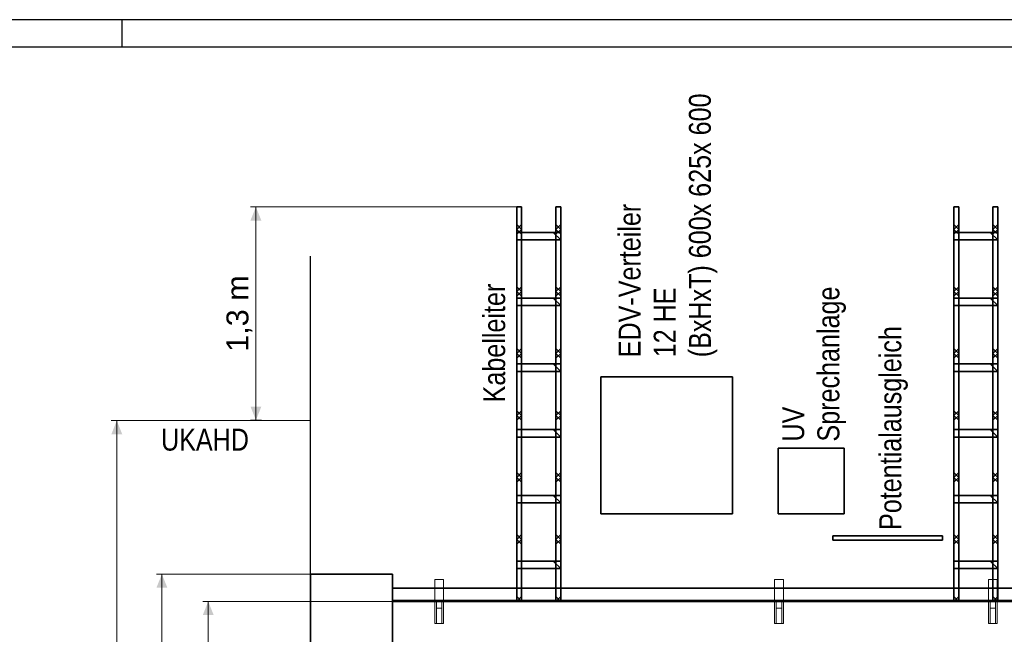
# Model space of a CAD drawing. Header units: millimetres. Extents: x -2000 to 82100, y -500 to 58900.
# Tile 13 of 21: x 17131 to 35091, y 47682 to 58900. Entities that reach past the tile are written whole.
import ezdxf
from ezdxf.enums import TextEntityAlignment as Align

# ---------------------------------------------------------------- set-up
doc = ezdxf.new("R2010")
doc.units = ezdxf.units.MM
for name, color, linetype in [('Bemaßung', 7, 'Continuous'), ('ITB_ELT_EDV Anlagen', 96, 'Continuous'), ('ITB_ELT_Fundamenterder Bauteile', 94, 'Continuous'), ('ITB_ELT_HV-UV Anlagen', 1, 'Continuous'), ('ITB_ELT_Kabelbahn NN_NE', 194, 'Continuous'), ('ITB_XXX_Details', 7, 'Continuous'), ('ITB_XXX_Layout Rahmen', 18, 'Continuous'), ('ITB_XXX_TXT_Details', 7, 'Continuous')]:
    doc.layers.add(name, color=color, linetype=linetype)
doc.styles.add('ARIAL', font='txt', dxfattribs={"height": 0.2})
doc.styles.add('Arial Narrow', font='txt', dxfattribs={"height": 0.2})

# ---------------------------------------------------------------- blocks, each defined once
blk = doc.blocks.new('Text-Text- UV--Sprechanlage-ID-30-103-132-417')
at = {"layer": 'ITB_XXX_TXT_Details', "color": 7, "lineweight": 5, "style": 'Arial Narrow'}
for s, width, p, p2 in [('Sprechanlage', 0.999364, (641, 0), (641, 2828)), ('UV', 1.000083, (0, 0), (0, 636))]:
    blk.add_text(s, height=400, rotation=90, dxfattribs=dict(at, width=width)).set_placement(p, p2, align=Align.FIT)
blk = doc.blocks.new('Text-Text- EDV-Verteiler--12 HE---BxHxT- 600x 625x 600-ID-30-103-132-536')
at = {"layer": 'ITB_XXX_TXT_Details', "color": 7, "lineweight": 5, "style": 'Arial Narrow'}
for s, width, p, p2 in [('(BxHxT) 600x 625x 600', 0.999481, (1282, 0), (1282, 4814)), ('EDV-Verteiler', 0.999909, (0, 0), (0, 2801)), ('12 HE', 0.999783, (641, 0), (641, 1273))]:
    blk.add_text(s, height=400, rotation=90, dxfattribs=dict(at, width=width)).set_placement(p, p2, align=Align.FIT)
blk = doc.blocks.new('Text-Text- Kabelleiter-ID-30-103-132-566')
at = {"layer": 'ITB_XXX_TXT_Details', "color": 7, "lineweight": 5, "style": 'Arial Narrow', "width": 0.999681}
blk.add_text('Kabelleiter', height=400, rotation=90, dxfattribs=at).set_placement((0, 0), (0, 2165), align=Align.FIT)
blk = doc.blocks.new('Text-Text- UKAHD-ID-30-103-132-515')
at = {"layer": 'ITB_XXX_TXT_Details', "color": 7, "lineweight": 5, "style": 'Arial Narrow', "width": 1.000044}
blk.add_text('UKAHD', height=400, dxfattribs=at).set_placement((0, 0), (1603, 0), align=Align.FIT)
blk = doc.blocks.new('Text-Text- Potentialausgleich-ID-30-103-132-1112')
at = {"layer": 'ITB_XXX_TXT_Details', "color": 7, "lineweight": 5, "style": 'Arial Narrow', "width": 0.999513}
blk.add_text('Potentialausgleich', height=400, rotation=90, dxfattribs=at).set_placement((0, 0), (0, 3720), align=Align.FIT)
blk = doc.blocks.new('Bemaßung-ID-30-103-132-451')
at = {"layer": 'Bemaßung', "lineweight": 5}
for points in [[(-2332, 9050), (-2432, 9300), (-2532, 9050)], [(-2532, 250), (-2432, 0), (-2332, 250)]]:
    blk.add_hatch(color=7, dxfattribs=at).paths.add_polyline_path(points)
at = {"layer": 'Bemaßung', "color": 7, "lineweight": 5}
for p, q in [((-2432, 9300), (-2532, 9300)), ((-2432, 0), (-2432, 9300)), ((-2432, 9300), (282, 9300)), ((-2432, 0), (-2532, 0)), ((-2432, 0), (0, 0))]:
    blk.add_line(p, q, dxfattribs=at)
at = {"layer": 'Bemaßung', "color": 7, "lineweight": 5, "style": 'ARIAL', "width": 1.000942}
blk.add_text('2,325 m', height=400, rotation=90, dxfattribs=at).set_placement((-2569, 3640), (-2569, 5660), align=Align.FIT)
blk = doc.blocks.new('Bemaßung-ID-30-103-132-479')
at = {"layer": 'Bemaßung', "lineweight": 5}
for points in [[(-3155, 11850), (-3255, 12100), (-3355, 11850)], [(-3355, 250), (-3255, 0), (-3155, 250)]]:
    blk.add_hatch(color=7, dxfattribs=at).paths.add_polyline_path(points)
at = {"layer": 'Bemaßung', "color": 7, "lineweight": 5}
for p, q in [((-3255, 12100), (-3355, 12100)), ((-3255, 0), (-3255, 12100)), ((-3255, 12100), (282, 12100)), ((-3255, 0), (-3355, 0)), ((-3255, 0), (0, 0))]:
    blk.add_line(p, q, dxfattribs=at)
at = {"layer": 'Bemaßung', "color": 7, "lineweight": 5, "style": 'ARIAL', "width": 1.000819}
blk.add_text('3,0 m', height=400, rotation=90, dxfattribs=at).set_placement((-3392, 5351), (-3392, 6749), align=Align.FIT)
blk = doc.blocks.new('Bemaßung-ID-30-103-132-496')
at = {"layer": 'Bemaßung', "lineweight": 5}
for points in [[(199, 3643), (99, 3893), (-1, 3643)], [(-1, 250), (99, 0), (199, 250)]]:
    blk.add_hatch(color=7, dxfattribs=at).paths.add_polyline_path(points)
at = {"layer": 'Bemaßung', "color": 7, "lineweight": 5}
for p, q in [((99, 3893), (-1, 3893)), ((99, 0), (99, 3893)), ((99, 3893), (4859, 3893)), ((99, 0), (0, 0)), ((99, 0), (199, 0))]:
    blk.add_line(p, q, dxfattribs=at)
at = {"layer": 'Bemaßung', "color": 7, "lineweight": 5, "style": 'ARIAL', "width": 1.000819}
blk.add_text('1,3 m', height=400, rotation=90, dxfattribs=at).set_placement((-38, 1248), (-38, 2645), align=Align.FIT)
blk = doc.blocks.new('Bemaßung-ID-30-103-132-518')
at = {"layer": 'Bemaßung', "lineweight": 5}
for points in [[(-1485, 8550), (-1585, 8800), (-1685, 8550)], [(-1685, 250), (-1585, 0), (-1485, 250)]]:
    blk.add_hatch(color=7, dxfattribs=at).paths.add_polyline_path(points)
at = {"layer": 'Bemaßung', "color": 7, "lineweight": 5}
for p, q in [((-1585, 8800), (-1685, 8800)), ((-1585, 0), (-1585, 8800)), ((-1585, 8800), (7153, 8800)), ((-1585, 0), (-1685, 0)), ((-1585, 0), (0, 0))]:
    blk.add_line(p, q, dxfattribs=at)
at = {"layer": 'Bemaßung', "color": 7, "lineweight": 5, "style": 'ARIAL', "width": 1.000819}
blk.add_text('2,2 m', height=400, rotation=90, dxfattribs=at).set_placement((-1721, 3701), (-1721, 5099), align=Align.FIT)
blk = doc.blocks.new('Blätter-ID-30-103-132-141')
at = {"layer": 'ITB_XXX_Layout Rahmen', "color": 7, "lineweight": 30}
blk.add_line((19000, 58400), (19000, 58900), dxfattribs=at)
for points in [[(-2000, 58900), (-2000, -500), (82100, -500), (82100, 58900), (-2000, 58900)], [(0, 58400), (0, 0), (81600, 0), (81600, 58400), (0, 58400)]]:
    blk.add_lwpolyline(points, dxfattribs=at)

msp = doc.modelspace()

# ---------------------------------------------------------------- linework, layer by layer
at = {"layer": 'ITB_ELT_EDV Anlagen', "color": 94, "lineweight": 30}
for p, q in [((27731, 49882), (30131, 49882)), ((30969, 49882), (32169, 49882))]:
    msp.add_line(p, q, dxfattribs=at)
for points in [[(27731, 52382), (30131, 52382), (27731, 52382)], [(27731, 52382), (27731, 49882), (30131, 49882), (30131, 52382), (27731, 52382)], [(30131, 52382), (30131, 49882), (27731, 49882), (27731, 52382), (30131, 52382)], [(27731, 52382), (27731, 49882), (27731, 52382)], [(30131, 52382), (30131, 49882), (30131, 52382)], [(30969, 51082), (32169, 51082), (30969, 51082)], [(30969, 51082), (30969, 49882), (32169, 49882), (32169, 51082), (30969, 51082)], [(32169, 51082), (32169, 49882), (30969, 49882), (30969, 51082), (32169, 51082)], [(30969, 51082), (30969, 49882), (30969, 51082)], [(32169, 51082), (32169, 49882), (32169, 51082)], [(30131, 49882), (27731, 49882), (30131, 49882)], [(32169, 49882), (30969, 49882), (32169, 49882)]]:
    msp.add_lwpolyline(points, dxfattribs=at)
at = {"layer": 'ITB_ELT_Fundamenterder Bauteile', "color": 92, "lineweight": 30}
for points in [[(33963, 49482), (31963, 49482), (33963, 49482)], [(33963, 49482), (33963, 49402), (31963, 49402), (31963, 49482), (33963, 49482)], [(31963, 49482), (31963, 49402), (33963, 49402), (33963, 49482), (31963, 49482)], [(31963, 49482), (31963, 49402), (31963, 49482)], [(31963, 49402), (33963, 49402), (31963, 49402)], [(32106, 49482), (32103, 49482), (32106, 49482), (32114, 49482), (32128, 49482), (32144, 49482), (32163, 49482), (32181, 49482), (32198, 49482), (32211, 49482), (32220, 49482), (32223, 49482), (32220, 49482), (32211, 49482), (32198, 49482), (32181, 49482), (32163, 49482), (32144, 49482), (32128, 49482), (32114, 49482), (32106, 49482)], [(32306, 49482), (32303, 49482), (32306, 49482), (32314, 49482), (32328, 49482), (32344, 49482), (32363, 49482), (32381, 49482), (32398, 49482), (32411, 49482), (32420, 49482), (32423, 49482), (32420, 49482), (32411, 49482), (32398, 49482), (32381, 49482), (32363, 49482), (32344, 49482), (32328, 49482), (32314, 49482), (32306, 49482)], [(32506, 49482), (32503, 49482), (32506, 49482), (32514, 49482), (32528, 49482), (32544, 49482), (32563, 49482), (32581, 49482), (32598, 49482), (32611, 49482), (32620, 49482), (32623, 49482), (32620, 49482), (32611, 49482), (32598, 49482), (32581, 49482), (32563, 49482), (32544, 49482), (32528, 49482), (32514, 49482), (32506, 49482)], [(32706, 49482), (32703, 49482), (32706, 49482), (32714, 49482), (32728, 49482), (32744, 49482), (32763, 49482), (32781, 49482), (32798, 49482), (32811, 49482), (32820, 49482), (32823, 49482), (32820, 49482), (32811, 49482), (32798, 49482), (32781, 49482), (32763, 49482), (32744, 49482), (32728, 49482), (32714, 49482), (32706, 49482)], [(32906, 49482), (32903, 49482), (32906, 49482), (32914, 49482), (32928, 49482), (32944, 49482), (32963, 49482), (32981, 49482), (32998, 49482), (33011, 49482), (33020, 49482), (33023, 49482), (33020, 49482), (33011, 49482), (32998, 49482), (32981, 49482), (32963, 49482), (32944, 49482), (32928, 49482), (32914, 49482), (32906, 49482)], [(33106, 49482), (33103, 49482), (33106, 49482), (33114, 49482), (33128, 49482), (33144, 49482), (33163, 49482), (33181, 49482), (33198, 49482), (33211, 49482), (33220, 49482), (33223, 49482), (33220, 49482), (33211, 49482), (33198, 49482), (33181, 49482), (33163, 49482), (33144, 49482), (33128, 49482), (33114, 49482), (33106, 49482)], [(33306, 49482), (33303, 49482), (33306, 49482), (33314, 49482), (33328, 49482), (33344, 49482), (33363, 49482), (33381, 49482), (33398, 49482), (33411, 49482), (33420, 49482), (33423, 49482), (33420, 49482), (33411, 49482), (33398, 49482), (33381, 49482), (33363, 49482), (33344, 49482), (33328, 49482), (33314, 49482), (33306, 49482)], [(33506, 49482), (33503, 49482), (33506, 49482), (33514, 49482), (33528, 49482), (33544, 49482), (33563, 49482), (33581, 49482), (33598, 49482), (33611, 49482), (33620, 49482), (33623, 49482), (33620, 49482), (33611, 49482), (33598, 49482), (33581, 49482), (33563, 49482), (33544, 49482), (33528, 49482), (33514, 49482), (33506, 49482)], [(33706, 49482), (33703, 49482), (33706, 49482), (33714, 49482), (33728, 49482), (33744, 49482), (33763, 49482), (33781, 49482), (33798, 49482), (33811, 49482), (33820, 49482), (33823, 49482), (33820, 49482), (33811, 49482), (33798, 49482), (33781, 49482), (33763, 49482), (33744, 49482), (33728, 49482), (33714, 49482), (33706, 49482)], [(33963, 49482), (33963, 49402), (33963, 49482)]]:
    msp.add_lwpolyline(points, dxfattribs=at)
at = {"layer": 'ITB_ELT_HV-UV Anlagen', "color": 1, "lineweight": 30}
for points in [[(23933, 48782), (22437, 48782), (23933, 48782)], [(23933, 48782), (23933, 39482), (22437, 39482), (22437, 48782), (23933, 48782)], [(22437, 48782), (22437, 39482), (23933, 39482), (23933, 48782), (22437, 48782)], [(22437, 48782), (22437, 39482), (22437, 48782)], [(23933, 48782), (23933, 39482), (23933, 48782)]]:
    msp.add_lwpolyline(points, dxfattribs=at)
at = {"layer": 'ITB_ELT_Kabelbahn NN_NE', "color": 192, "lineweight": 30}
for p, q in [((26199, 55071), (26199, 55311)), ((26287, 55071), (26199, 55159)), ((26199, 55071), (26287, 55159)), ((26999, 55071), (26911, 55159)), ((26911, 55071), (26999, 55159)), ((26999, 55071), (26999, 55311)), ((34171, 55071), (34171, 55311)), ((34259, 55071), (34171, 55159)), ((34171, 55071), (34259, 55159)), ((34971, 55071), (34883, 55159)), ((34883, 55071), (34971, 55159)), ((34971, 55071), (34971, 55311)), ((26199, 55071), (26199, 54831)), ((26287, 55071), (26199, 54983)), ((26199, 55071), (26287, 54983)), ((26999, 54882), (26863, 55018)), ((26999, 55071), (26911, 54983)), ((26911, 55071), (26999, 54983)), ((26999, 55018), (26927, 55018)), ((26999, 55071), (26999, 54831)), ((26999, 55018), (26999, 55018)), ((34171, 55071), (34171, 54831)), ((34259, 55071), (34171, 54983)), ((34171, 55071), (34259, 54983)), ((34971, 54882), (34835, 55018)), ((34971, 55071), (34883, 54983)), ((34883, 55071), (34971, 54983)), ((34971, 55018), (34899, 55018)), ((34971, 55071), (34971, 54831)), ((34971, 55018), (34971, 55018)), ((26999, 54882), (26927, 54882)), ((26999, 54882), (26999, 54882)), ((26999, 54882), (26999, 54882)), ((34971, 54882), (34899, 54882)), ((34971, 54882), (34971, 54882)), ((34971, 54882), (34971, 54882)), ((26199, 53939), (26199, 54179)), ((26999, 53939), (26999, 54179)), ((34171, 53939), (34171, 54179)), ((34971, 53939), (34971, 54179)), ((26287, 53939), (26199, 54027)), ((26199, 53939), (26287, 54027)), ((26199, 53939), (26199, 53699)), ((26287, 53939), (26199, 53851)), ((26199, 53939), (26287, 53851)), ((26999, 53939), (26911, 54027)), ((26911, 53939), (26999, 54027)), ((26999, 53939), (26911, 53851)), ((26911, 53939), (26999, 53851)), ((26999, 53939), (26999, 53699)), ((34259, 53939), (34171, 54027)), ((34171, 53939), (34259, 54027)), ((34171, 53939), (34171, 53699)), ((34259, 53939), (34171, 53851)), ((34171, 53939), (34259, 53851)), ((34971, 53939), (34883, 54027)), ((34883, 53939), (34971, 54027)), ((34971, 53939), (34883, 53851)), ((34883, 53939), (34971, 53851)), ((34971, 53939), (34971, 53699)), ((26999, 53682), (26863, 53818)), ((26999, 53818), (26927, 53818)), ((26999, 53818), (26999, 53818)), ((34971, 53682), (34835, 53818)), ((34971, 53818), (34899, 53818)), ((34971, 53818), (34971, 53818)), ((26999, 53682), (26927, 53682)), ((26999, 53682), (26999, 53682)), ((26999, 53682), (26999, 53682)), ((34971, 53682), (34899, 53682)), ((34971, 53682), (34971, 53682)), ((34971, 53682), (34971, 53682)), ((26199, 52808), (26199, 53048)), ((26999, 52808), (26999, 53048)), ((34171, 52808), (34171, 53048)), ((34971, 52808), (34971, 53048)), ((26287, 52808), (26199, 52896)), ((26199, 52808), (26287, 52896)), ((26199, 52808), (26199, 52568)), ((26287, 52808), (26199, 52720)), ((26199, 52808), (26287, 52720)), ((26999, 52808), (26911, 52896)), ((26911, 52808), (26999, 52896)), ((26999, 52808), (26911, 52720)), ((26911, 52808), (26999, 52720)), ((26999, 52808), (26999, 52568)), ((34259, 52808), (34171, 52896)), ((34171, 52808), (34259, 52896)), ((34171, 52808), (34171, 52568)), ((34259, 52808), (34171, 52720)), ((34171, 52808), (34259, 52720)), ((34971, 52808), (34883, 52896)), ((34883, 52808), (34971, 52896)), ((34971, 52808), (34883, 52720)), ((34883, 52808), (34971, 52720)), ((34971, 52808), (34971, 52568)), ((26999, 52482), (26863, 52618)), ((26999, 52618), (26927, 52618)), ((26999, 52482), (26927, 52482)), ((26999, 52618), (26999, 52618)), ((26999, 52482), (26999, 52482)), ((26999, 52482), (26999, 52482)), ((34971, 52482), (34835, 52618)), ((34971, 52618), (34899, 52618)), ((34971, 52482), (34899, 52482)), ((34971, 52618), (34971, 52618)), ((34971, 52482), (34971, 52482)), ((34971, 52482), (34971, 52482)), ((26199, 51676), (26199, 51916)), ((26999, 51676), (26999, 51916)), ((34171, 51676), (34171, 51916)), ((34971, 51676), (34971, 51916)), ((26287, 51676), (26199, 51764)), ((26199, 51676), (26287, 51764)), ((26999, 51676), (26911, 51764)), ((26911, 51676), (26999, 51764)), ((34259, 51676), (34171, 51764)), ((34171, 51676), (34259, 51764)), ((34971, 51676), (34883, 51764)), ((34883, 51676), (34971, 51764)), ((26199, 51676), (26199, 51436)), ((26287, 51676), (26199, 51588)), ((26199, 51676), (26287, 51588)), ((26999, 51676), (26911, 51588)), ((26911, 51676), (26999, 51588)), ((26999, 51676), (26999, 51436)), ((34171, 51676), (34171, 51436)), ((34259, 51676), (34171, 51588)), ((34171, 51676), (34259, 51588)), ((34971, 51676), (34883, 51588)), ((34883, 51676), (34971, 51588)), ((34971, 51676), (34971, 51436)), ((26999, 51282), (26863, 51418)), ((26999, 51418), (26927, 51418)), ((26999, 51418), (26999, 51418)), ((34971, 51282), (34835, 51418)), ((34971, 51418), (34899, 51418)), ((34971, 51418), (34971, 51418)), ((26999, 51282), (26927, 51282)), ((26999, 51282), (26999, 51282)), ((26999, 51282), (26999, 51282)), ((34971, 51282), (34899, 51282)), ((34971, 51282), (34971, 51282)), ((34971, 51282), (34971, 51282)), ((26199, 50545), (26199, 50785)), ((26999, 50545), (26999, 50785)), ((34171, 50545), (34171, 50785)), ((34971, 50545), (34971, 50785)), ((26287, 50545), (26199, 50633)), ((26199, 50545), (26287, 50633)), ((26199, 50545), (26199, 50305)), ((26287, 50545), (26199, 50457)), ((26199, 50545), (26287, 50457)), ((26999, 50545), (26911, 50633)), ((26911, 50545), (26999, 50633)), ((26999, 50545), (26911, 50457)), ((26911, 50545), (26999, 50457)), ((26999, 50545), (26999, 50305)), ((34259, 50545), (34171, 50633)), ((34171, 50545), (34259, 50633)), ((34171, 50545), (34171, 50305)), ((34259, 50545), (34171, 50457)), ((34171, 50545), (34259, 50457)), ((34971, 50545), (34883, 50633)), ((34883, 50545), (34971, 50633)), ((34971, 50545), (34883, 50457)), ((34883, 50545), (34971, 50457)), ((34971, 50545), (34971, 50305)), ((26999, 50082), (26863, 50218)), ((26999, 50218), (26927, 50218)), ((26999, 50218), (26999, 50218)), ((34971, 50082), (34835, 50218)), ((34971, 50218), (34899, 50218)), ((34971, 50218), (34971, 50218)), ((26999, 50082), (26927, 50082)), ((26999, 50082), (26999, 50082)), ((26999, 50082), (26999, 50082)), ((34971, 50082), (34899, 50082)), ((34971, 50082), (34971, 50082)), ((34971, 50082), (34971, 50082)), ((26199, 49414), (26199, 49654)), ((26999, 49414), (26999, 49654)), ((34171, 49414), (34171, 49654)), ((34971, 49414), (34971, 49654)), ((26287, 49414), (26199, 49502)), ((26199, 49414), (26287, 49502)), ((26199, 49414), (26199, 49174)), ((26287, 49414), (26199, 49326)), ((26199, 49414), (26287, 49326)), ((26999, 49414), (26911, 49502)), ((26911, 49414), (26999, 49502)), ((26999, 49414), (26911, 49326)), ((26911, 49414), (26999, 49326)), ((26999, 49414), (26999, 49174)), ((34259, 49414), (34171, 49502)), ((34171, 49414), (34259, 49502)), ((34171, 49414), (34171, 49174)), ((34259, 49414), (34171, 49326)), ((34171, 49414), (34259, 49326)), ((34971, 49414), (34883, 49502)), ((34883, 49414), (34971, 49502)), ((34971, 49414), (34883, 49326)), ((34883, 49414), (34971, 49326)), ((34971, 49414), (34971, 49174)), ((26999, 48882), (26863, 49018)), ((26999, 49018), (26927, 49018)), ((26999, 48882), (26927, 48882)), ((26999, 49018), (26999, 49018)), ((26999, 48882), (26999, 48882)), ((26999, 48882), (26999, 48882)), ((34971, 48882), (34835, 49018)), ((34971, 49018), (34899, 49018)), ((34971, 48882), (34899, 48882)), ((34971, 49018), (34971, 49018)), ((34971, 48882), (34971, 48882)), ((34971, 48882), (34971, 48882)), ((26199, 48282), (26199, 48522)), ((26999, 48282), (26999, 48522)), ((34171, 48282), (34171, 48522)), ((34971, 48282), (34971, 48522)), ((26287, 48282), (26199, 48370)), ((26199, 48282), (26287, 48370)), ((26999, 48282), (26911, 48370)), ((26911, 48282), (26999, 48370)), ((34259, 48282), (34171, 48370)), ((34171, 48282), (34259, 48370)), ((34971, 48282), (34883, 48370)), ((34883, 48282), (34971, 48370)), ((23933, 48298), (25133, 48298)), ((23933, 48298), (24002, 48298)), ((23933, 48298), (23933, 48298)), ((25065, 48298), (23933, 48298)), ((26196, 48298), (24996, 48298)), ((25065, 48298), (26265, 48298)), ((27327, 48298), (26127, 48298)), ((26196, 48298), (27396, 48298)), ((26199, 48282), (26199, 48282)), ((26199, 48282), (26199, 48282)), ((26287, 48282), (26287, 48282)), ((26911, 48282), (26911, 48282)), ((26999, 48282), (26999, 48282)), ((26999, 48282), (26999, 48282)), ((28459, 48298), (27259, 48298)), ((27327, 48298), (28527, 48298)), ((29590, 48298), (28390, 48298)), ((28459, 48298), (29659, 48298)), ((30722, 48298), (29522, 48298)), ((29590, 48298), (30790, 48298)), ((31853, 48298), (30653, 48298)), ((30722, 48298), (31922, 48298)), ((32984, 48298), (31784, 48298)), ((31853, 48298), (33053, 48298)), ((34116, 48298), (32916, 48298)), ((32984, 48298), (34184, 48298)), ((35247, 48298), (34047, 48298)), ((34116, 48298), (35316, 48298)), ((34171, 48282), (34171, 48282)), ((34171, 48282), (34171, 48282)), ((34259, 48282), (34259, 48282)), ((34883, 48282), (34883, 48282)), ((34971, 48282), (34971, 48282)), ((34971, 48282), (34971, 48282))]:
    msp.add_line(p, q, dxfattribs=at)
at = {"layer": 'ITB_ELT_Kabelbahn NN_NE', "color": 192, "lineweight": 15}
for p, q in [((24733, 48682), (24733, 48682)), ((24733, 48682), (24833, 48682)), ((24833, 48682), (24833, 48682)), ((30931, 48682), (30931, 48682)), ((30931, 48682), (31031, 48682)), ((31031, 48682), (31031, 48682)), ((34831, 48682), (34831, 48682)), ((34831, 48682), (34931, 48682)), ((34931, 48682), (34931, 48682))]:
    msp.add_line(p, q, dxfattribs=at)
at = {"layer": 'ITB_ELT_Kabelbahn NN_NE', "color": 192, "lineweight": 30}
for points in [[(26199, 48282), (26199, 55482), (26199, 48282)], [(26199, 48282), (26287, 48282), (26287, 55482), (26199, 55482), (26199, 48282)], [(26287, 48282), (26199, 48282), (26199, 55482), (26287, 55482), (26287, 48282)], [(26911, 48282), (26999, 48282), (26999, 55482), (26911, 55482), (26911, 48282)], [(26999, 48282), (26911, 48282), (26911, 55482), (26999, 55482), (26999, 48282)], [(26999, 48282), (26999, 55482), (26999, 48282)], [(34171, 48282), (34171, 55482), (34171, 48282)], [(34171, 48282), (34259, 48282), (34259, 55482), (34171, 55482), (34171, 48282)], [(34259, 48282), (34171, 48282), (34171, 55482), (34259, 55482), (34259, 48282)], [(34883, 48282), (34971, 48282), (34971, 55482), (34883, 55482), (34883, 48282)], [(34971, 48282), (34883, 48282), (34883, 55482), (34971, 55482), (34971, 48282)], [(34971, 48282), (34971, 55482), (34971, 48282)], [(26199, 54882), (26999, 54882), (26999, 55018), (26199, 55018), (26199, 54882)], [(26999, 55018), (26199, 55018), (26999, 55018)], [(34171, 54882), (34971, 54882), (34971, 55018), (34171, 55018), (34171, 54882)], [(34971, 55018), (34171, 55018), (34971, 55018)], [(26999, 54882), (26199, 54882), (26999, 54882)], [(34971, 54882), (34171, 54882), (34971, 54882)], [(26199, 53682), (26999, 53682), (26999, 53818), (26199, 53818), (26199, 53682)], [(26999, 53818), (26199, 53818), (26999, 53818)], [(34171, 53682), (34971, 53682), (34971, 53818), (34171, 53818), (34171, 53682)], [(34971, 53818), (34171, 53818), (34971, 53818)], [(26999, 53682), (26199, 53682), (26999, 53682)], [(34971, 53682), (34171, 53682), (34971, 53682)], [(26199, 52482), (26999, 52482), (26999, 52618), (26199, 52618), (26199, 52482)], [(26999, 52618), (26199, 52618), (26999, 52618)], [(26999, 52482), (26199, 52482), (26999, 52482)], [(34171, 52482), (34971, 52482), (34971, 52618), (34171, 52618), (34171, 52482)], [(34971, 52618), (34171, 52618), (34971, 52618)], [(34971, 52482), (34171, 52482), (34971, 52482)], [(26199, 51282), (26999, 51282), (26999, 51418), (26199, 51418), (26199, 51282)], [(26999, 51418), (26199, 51418), (26999, 51418)], [(34171, 51282), (34971, 51282), (34971, 51418), (34171, 51418), (34171, 51282)], [(34971, 51418), (34171, 51418), (34971, 51418)], [(26999, 51282), (26199, 51282), (26999, 51282)], [(34971, 51282), (34171, 51282), (34971, 51282)], [(26199, 50082), (26999, 50082), (26999, 50218), (26199, 50218), (26199, 50082)], [(26999, 50218), (26199, 50218), (26999, 50218)], [(34171, 50082), (34971, 50082), (34971, 50218), (34171, 50218), (34171, 50082)], [(34971, 50218), (34171, 50218), (34971, 50218)], [(26999, 50082), (26199, 50082), (26999, 50082)], [(34971, 50082), (34171, 50082), (34971, 50082)], [(26199, 48882), (26999, 48882), (26999, 49018), (26199, 49018), (26199, 48882)], [(26999, 49018), (26199, 49018), (26999, 49018)], [(26999, 48882), (26199, 48882), (26999, 48882)], [(34171, 48882), (34971, 48882), (34971, 49018), (34171, 49018), (34171, 48882)], [(34971, 49018), (34171, 49018), (34971, 49018)], [(34971, 48882), (34171, 48882), (34971, 48882)], [(37484, 48522), (23933, 48522), (23933, 48282), (37484, 48282), (37484, 48522)], [(37484, 48282), (23933, 48282), (23933, 48522), (37484, 48522), (37484, 48282)], [(37484, 48522), (23933, 48522), (37484, 48522)], [(37484, 48522), (23933, 48522), (23933, 48294), (37484, 48294), (37484, 48522)], [(37484, 48294), (23933, 48294), (23933, 48522), (37484, 48522), (37484, 48294)], [(37484, 48522), (23933, 48522), (37484, 48522)], [(23933, 48298), (37484, 48298), (23933, 48298)], [(37484, 48294), (23933, 48294), (37484, 48294)], [(37484, 48282), (23933, 48282), (37484, 48282)]]:
    msp.add_lwpolyline(points, dxfattribs=at)
at = {"layer": 'ITB_ELT_Kabelbahn NN_NE', "color": 192, "lineweight": 15}
for points in [[(24703, 48682), (24703, 47882), (24703, 48682)], [(24863, 48682), (24703, 48682), (24863, 48682)], [(24863, 48682), (24703, 48682), (24863, 48682)], [(24863, 48682), (24703, 48682), (24703, 47882), (24863, 47882), (24863, 48682)], [(24833, 48682), (24733, 48682), (24833, 48682)], [(24833, 48682), (24733, 48682), (24833, 48682)], [(24863, 48682), (24863, 47882), (24863, 48682)], [(30901, 48682), (30901, 47882), (30901, 48682)], [(31061, 48682), (30901, 48682), (31061, 48682)], [(31061, 48682), (30901, 48682), (31061, 48682)], [(31061, 48682), (30901, 48682), (30901, 47882), (31061, 47882), (31061, 48682)], [(31031, 48682), (30931, 48682), (31031, 48682)], [(31031, 48682), (30931, 48682), (31031, 48682)], [(31061, 48682), (31061, 47882), (31061, 48682)], [(34801, 48682), (34801, 47882), (34801, 48682)], [(34961, 48682), (34801, 48682), (34961, 48682)], [(34961, 48682), (34801, 48682), (34961, 48682)], [(34961, 48682), (34801, 48682), (34801, 47882), (34961, 47882), (34961, 48682)], [(34931, 48682), (34831, 48682), (34931, 48682)], [(34931, 48682), (34831, 48682), (34931, 48682)], [(34961, 48682), (34961, 47882), (34961, 48682)], [(24733, 48162), (24733, 48282), (24733, 47882), (24733, 48162)], [(24833, 48282), (24733, 48282), (24833, 48282)], [(24833, 48162), (24733, 48162), (24733, 48282), (24833, 48282), (24833, 48162)], [(24833, 48162), (24733, 48162), (24733, 47882), (24833, 47882), (24833, 48162)], [(24833, 48162), (24833, 48282), (24833, 47882), (24833, 48162)], [(30931, 48162), (30931, 48282), (30931, 47882), (30931, 48162)], [(31031, 48282), (30931, 48282), (31031, 48282)], [(31031, 48162), (30931, 48162), (30931, 48282), (31031, 48282), (31031, 48162)], [(31031, 48162), (30931, 48162), (30931, 47882), (31031, 47882), (31031, 48162)], [(31031, 48162), (31031, 48282), (31031, 47882), (31031, 48162)], [(34831, 48162), (34831, 48282), (34831, 47882), (34831, 48162)], [(34931, 48282), (34831, 48282), (34931, 48282)], [(34931, 48162), (34831, 48162), (34831, 48282), (34931, 48282), (34931, 48162)], [(34931, 48162), (34831, 48162), (34831, 47882), (34931, 47882), (34931, 48162)], [(34931, 48162), (34931, 48282), (34931, 47882), (34931, 48162)]]:
    msp.add_lwpolyline(points, dxfattribs=at)
at = {"layer": 'ITB_XXX_Details', "color": 7, "lineweight": 30}
msp.add_lwpolyline([(22438, 5162), (22438, 54582)], dxfattribs=at)

# ---------------------------------------------------------------- block references
at = {"layer": 'Bemaßung', "color": 7, "lineweight": 5}
for name, p in [('Bemaßung-ID-30-103-132-496', (21341, 51590)), ('Bemaßung-ID-30-103-132-479', (22157, 39482)), ('Bemaßung-ID-30-103-132-451', (22157, 39482)), ('Bemaßung-ID-30-103-132-518', (22155, 39482))]:
    msp.add_blockref(name, p, dxfattribs=at)
at = {"layer": 'ITB_XXX_Layout Rahmen', "color": 7, "lineweight": 30}
msp.add_blockref('Blätter-ID-30-103-132-141', (0, 0), dxfattribs=at)
at = {"layer": 'ITB_XXX_TXT_Details', "color": 7, "lineweight": 5}
for name, p in [('Text-Text- EDV-Verteiler--12 HE---BxHxT- 600x 625x 600-ID-30-103-132-536', (28456, 52739)), ('Text-Text- Kabelleiter-ID-30-103-132-566', (25986, 51916)), ('Text-Text- UV--Sprechanlage-ID-30-103-132-417', (31441, 51201)), ('Text-Text- Potentialausgleich-ID-30-103-132-1112', (33212, 49587)), ('Text-Text- UKAHD-ID-30-103-132-515', (19709, 51035))]:
    msp.add_blockref(name, p, dxfattribs=at)

doc.saveas('drawing.dxf')
